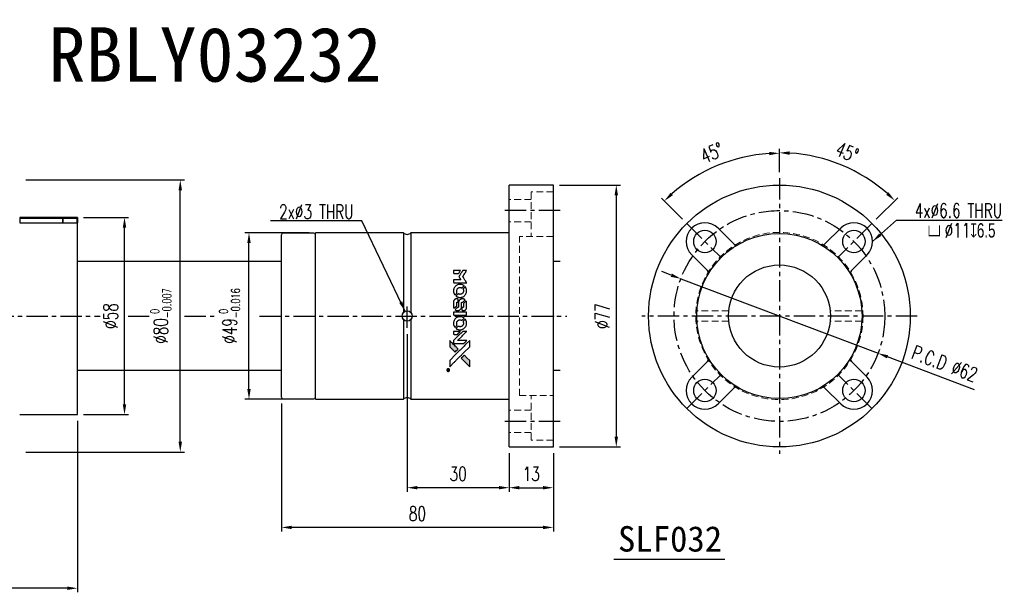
# Model space of a CAD drawing. Header units: millimetres. Extents: x -72 to 466, y -81 to 87.
# Tile 2 of 2: x 176 to 466, y -81 to 87. Entities that reach past the tile are written whole.
import ezdxf
from ezdxf.enums import TextEntityAlignment as Align

# ---------------------------------------------------------------- set-up
doc = ezdxf.new("R2010")
doc.units = ezdxf.units.MM
doc.linetypes.add('CENTER', pattern=[2, 1.25, -0.25, 0.25, -0.25])
doc.linetypes.add('DASHED', pattern=[0.75, 0.5, -0.25])
for name, color, linetype in [('CHA', 7, 'Continuous'), ('CL', 1, 'CENTER'), ('DIM', 4, 'Continuous'), ('HID', 2, 'DASHED'), ('OUT', 3, 'Continuous')]:
    doc.layers.add(name, color=color, linetype=linetype)
doc.styles.add('DIM-7', font='SIMPLEX.shx', dxfattribs={"width": 0.7, "bigfont": 'chineset.shx'})
doc.styles.add('T', font='kaiu.ttf')
doc.dimstyles.new('CNS', dxfattribs={"dimtxt": 3.5, "dimasz": 2.5, "dimexe": 1, "dimexo": 1.5, "dimgap": 0.09, "dimtad": 0, "dimdsep": 46, "dimtxsty": 'DIM-7', "dimcen": 0.09, "dimclrd": 1, "dimclre": 1, "dimclrt": 4, "dimadec": 0, "dimazin": 0, "dimtfac": 1, "dimtix": 1, "dimtmove": 2, "dimatfit": 3, "dimfxl": 1, "dimtvp": 0.971429, "dimtolj": 1, "dimarcsym": 0})

# ---------------------------------------------------------------- blocks, each defined once
blk = doc.blocks.new('*D6')
at = {"layer": 'DEFPOINTS', "color": 0}
for p in [(193, -29), (112, -33), (112, -80.05)]:
    blk.add_point(p, dxfattribs=at)
at = {"layer": 'DIM', "color": 0, "lineweight": -2}
for p, q in [((193, -30.8), (193, -81.25)), ((112, -34.8), (112, -81.25)), ((190, -80.05), (115, -80.05))]:
    blk.add_line(p, q, dxfattribs=at)
at = {"layer": 'DIM', "color": 0}
for points in [[(115, -79.55), (115, -80.55), (112, -80.05)], [(190, -79.55), (190, -80.55), (193, -80.05)]]:
    blk.add_solid(points, dxfattribs=at)
at = {"layer": 'DIM', "color": 0, "insert": (152.5, -75.97), "char_height": 4.2, "attachment_point": 5, "style": 'DIM-7'}
blk.add_mtext('\\A1;81', dxfattribs=at)
blk = doc.blocks.new('*D7')
at = {"layer": 'DEFPOINTS', "color": 0}
for p in [(193, 29), (206.84, 29), (193, -29)]:
    blk.add_point(p, dxfattribs=at)
at = {"layer": 'DIM', "color": 0, "lineweight": -2}
for p, q in [((194.8, 29), (208.04, 29)), ((206.84, -26), (206.84, 26)), ((194.8, -29), (208.04, -29))]:
    blk.add_line(p, q, dxfattribs=at)
at = {"layer": 'DIM', "color": 0}
for points in [[(206.34, 26), (207.34, 26), (206.84, 29)], [(206.34, -26), (207.34, -26), (206.84, -29)]]:
    blk.add_solid(points, dxfattribs=at)
at = {"layer": 'DIM', "color": 0, "insert": (202.76, 0), "char_height": 4.2, "attachment_point": 5, "rotation": 90, "style": 'DIM-7'}
blk.add_mtext('\\A1;%%C58', dxfattribs=at)
blk = doc.blocks.new('*D8')
at = {"layer": 'DEFPOINTS', "color": 0}
for p in [(176, 40), (223.24, 40), (176, -40)]:
    blk.add_point(p, dxfattribs=at)
at = {"layer": 'DIM', "color": 0, "lineweight": -2}
for p, q in [((177.8, 40), (224.44, 40)), ((223.24, -37), (223.24, 37)), ((177.8, -40), (224.44, -40))]:
    blk.add_line(p, q, dxfattribs=at)
at = {"layer": 'DIM', "color": 0}
for points in [[(222.74, 37), (223.74, 37), (223.24, 40)], [(222.74, -37), (223.74, -37), (223.24, -40)]]:
    blk.add_solid(points, dxfattribs=at)
at = {"layer": 'DIM', "color": 0, "insert": (217.53, 0), "char_height": 4.2, "attachment_point": 5, "rotation": 90, "style": 'DIM-7'}
blk.add_mtext('\\A1;%%C80{\\H2.52;\\S 0^ -0.007;}', dxfattribs=at)
blk = doc.blocks.new('*D13')
at = {"layer": 'DEFPOINTS', "color": 0}
for p in [(387.12, 46.23), (399.51, 40.5), (372.29, 27.22), (382.33, 17.18), (399.51, -40.5)]:
    blk.add_point(p, dxfattribs=at)
at = {"layer": 'DIM', "color": 0, "lineweight": -2}
for p, q in [((399.51, 42.3), (399.51, 49.06)), ((371.01, 28.5), (364.82, 34.69))]:
    blk.add_line(p, q, dxfattribs=at)
blk.add_arc((399.51, 0), 47.86, 93.5919, 131.4081, dxfattribs=at)
at = {"layer": 'DIM', "color": 0}
for points in [[(396.49, 48.27), (396.53, 47.27), (399.51, 47.86)], [(368.19, 35.53), (367.51, 36.26), (365.67, 33.84)]]:
    blk.add_solid(points, dxfattribs=at)
at = {"layer": 'DIM', "color": 0, "insert": (379.63, 47.99), "char_height": 4.2, "attachment_point": 5, "rotation": 22.5, "style": 'DIM-7'}
blk.add_mtext('\\A1;45°', dxfattribs=at)
blk = doc.blocks.new('*D14')
at = {"layer": 'DEFPOINTS', "color": 0}
for p in [(423.51, 41.57), (399.51, 40.5), (426.73, 27.22), (416.69, 17.18), (399.51, -40.5)]:
    blk.add_point(p, dxfattribs=at)
at = {"layer": 'DIM', "color": 0, "lineweight": -2}
for p, q in [((399.51, 42.3), (399.51, 49.2)), ((428.01, 28.5), (434.3, 34.79))]:
    blk.add_line(p, q, dxfattribs=at)
blk.add_arc((399.51, 0), 48, 48.5816, 86.4184, dxfattribs=at)
at = {"layer": 'DIM', "color": 0}
for points in [[(402.49, 47.41), (402.52, 48.41), (399.51, 48)], [(431.61, 36.36), (430.92, 35.63), (433.45, 33.94)]]:
    blk.add_solid(points, dxfattribs=at)
at = {"layer": 'DIM', "color": 0, "insert": (419.44, 48.12), "char_height": 4.2, "attachment_point": 5, "rotation": 337.5, "style": 'DIM-7'}
blk.add_mtext('\\A1;45°', dxfattribs=at)
blk = doc.blocks.new('*D15')
at = {"layer": 'DEFPOINTS', "color": 0}
for p in [(370.51, 10.95), (428.51, -10.95)]:
    blk.add_point(p, dxfattribs=at)
at = {"layer": 'DIM', "color": 0, "lineweight": -2}
for p, q in [((367.7, 12.01), (364.89, 13.07)), ((370.51, 10.95), (428.51, -10.95)), ((456.93, -21.67), (431.32, -12.01))]:
    blk.add_line(p, q, dxfattribs=at)
at = {"layer": 'DIM', "color": 0}
for points in [[(367.88, 12.47), (367.52, 11.54), (370.51, 10.95)], [(431.49, -11.54), (431.14, -12.47), (428.51, -10.95)]]:
    blk.add_solid(points, dxfattribs=at)
at = {"layer": 'DIM', "color": 0, "insert": (448.12, -13.99), "char_height": 4.2, "attachment_point": 5, "rotation": 339.321, "style": 'DIM-7'}
blk.add_mtext('\\A1;P.C.D ∅62', dxfattribs=at)
blk = doc.blocks.new('*D16')
at = {"layer": 'DEFPOINTS', "color": 0}
for p in [(320, -38.5), (333, -38.5), (333, -50.49)]:
    blk.add_point(p, dxfattribs=at)
at = {"layer": 'DIM', "color": 0, "lineweight": -2}
for p, q in [((320, -40.3), (320, -51.69)), ((333, -40.3), (333, -51.69)), ((323, -50.49), (330, -50.49))]:
    blk.add_line(p, q, dxfattribs=at)
at = {"layer": 'DIM', "color": 0}
for points in [[(323, -49.99), (323, -50.99), (320, -50.49)], [(330, -49.99), (330, -50.99), (333, -50.49)]]:
    blk.add_solid(points, dxfattribs=at)
at = {"layer": 'DIM', "color": 0, "insert": (326.5, -46.41), "char_height": 4.2, "attachment_point": 5, "style": 'DIM-7'}
blk.add_mtext('\\A1;13', dxfattribs=at)
blk = doc.blocks.new('*D17')
at = {"layer": 'DEFPOINTS', "color": 0}
for p in [(290, -3.5), (320, -38.5), (290, -50.49)]:
    blk.add_point(p, dxfattribs=at)
at = {"layer": 'DIM', "color": 0, "lineweight": -2}
for p, q in [((290, -5.3), (290, -51.69)), ((320, -40.3), (320, -51.69)), ((317, -50.49), (293, -50.49))]:
    blk.add_line(p, q, dxfattribs=at)
at = {"layer": 'DIM', "color": 0}
for points in [[(293, -49.99), (293, -50.99), (290, -50.49)], [(317, -49.99), (317, -50.99), (320, -50.49)]]:
    blk.add_solid(points, dxfattribs=at)
at = {"layer": 'DIM', "color": 0, "insert": (305, -46.41), "char_height": 4.2, "attachment_point": 5, "style": 'DIM-7'}
blk.add_mtext('\\A1;30', dxfattribs=at)
blk = doc.blocks.new('*D18')
at = {"layer": 'DEFPOINTS', "color": 0}
for p in [(253, -23.9), (333, -38.5), (253, -62.17)]:
    blk.add_point(p, dxfattribs=at)
at = {"layer": 'DIM', "color": 0, "lineweight": -2}
for p, q in [((253, -25.7), (253, -63.37)), ((333, -40.3), (333, -63.37)), ((330, -62.17), (256, -62.17))]:
    blk.add_line(p, q, dxfattribs=at)
at = {"layer": 'DIM', "color": 0}
for points in [[(256, -61.67), (256, -62.67), (253, -62.17)], [(330, -61.67), (330, -62.67), (333, -62.17)]]:
    blk.add_solid(points, dxfattribs=at)
at = {"layer": 'DIM', "color": 0, "insert": (293, -58.09), "char_height": 4.2, "attachment_point": 5, "style": 'DIM-7'}
blk.add_mtext('\\A1;80', dxfattribs=at)
blk = doc.blocks.new('*D19')
at = {"layer": 'DEFPOINTS', "color": 0}
for p in [(243.46, 24.5), (263, 24.5), (263, -24.5)]:
    blk.add_point(p, dxfattribs=at)
at = {"layer": 'DIM', "color": 0, "lineweight": -2}
for p, q in [((261.2, 24.5), (242.26, 24.5)), ((243.46, -21.5), (243.46, 21.5)), ((261.2, -24.5), (242.26, -24.5))]:
    blk.add_line(p, q, dxfattribs=at)
at = {"layer": 'DIM', "color": 0}
for points in [[(242.96, 21.5), (243.96, 21.5), (243.46, 24.5)], [(242.96, -21.5), (243.96, -21.5), (243.46, -24.5)]]:
    blk.add_solid(points, dxfattribs=at)
at = {"layer": 'DIM', "color": 0, "insert": (237.74, 0), "char_height": 4.2, "attachment_point": 5, "rotation": 90, "style": 'DIM-7'}
blk.add_mtext('\\A1;%%C49{\\H2.52;\\S 0^ -0.016;}', dxfattribs=at)
blk = doc.blocks.new('*D20')
at = {"layer": 'DEFPOINTS', "color": 0}
for p in [(333, 38.5), (333, -38.5), (351.51, -38.5)]:
    blk.add_point(p, dxfattribs=at)
at = {"layer": 'DIM', "color": 0, "lineweight": -2}
for p, q in [((334.8, 38.5), (352.71, 38.5)), ((351.51, 35.5), (351.51, -35.5)), ((334.8, -38.5), (352.71, -38.5))]:
    blk.add_line(p, q, dxfattribs=at)
at = {"layer": 'DIM', "color": 0}
for points in [[(351.01, 35.5), (352.01, 35.5), (351.51, 38.5)], [(351.01, -35.5), (352.01, -35.5), (351.51, -38.5)]]:
    blk.add_solid(points, dxfattribs=at)
at = {"layer": 'DIM', "color": 0, "insert": (347.43, 0), "char_height": 4.2, "attachment_point": 5, "rotation": 90, "style": 'DIM-7'}
blk.add_mtext('\\A1;%%C77', dxfattribs=at)
blk = doc.blocks.new('A$C4a83a9b0')
at = {"linetype": 'Continuous'}
h = blk.add_hatch(color=256, dxfattribs=at)
h.dxf.hatch_style = 1
h.paths.add_polyline_path([(3147, 747), (3045, 747), (2943, 747), (2856, 658, 0.000288), (2822, 624, 0.000479), (2794, 596, 0.000013), (2768, 570, 0.197177), (2768, 570, 0.197497), (2768, 569, 0.00004), (2783, 554, 0.000834), (2799, 538, 0.000506), (2818, 519), (2869, 468), (3008, 607)])
h.paths.add_polyline_path([(2670, 271), (2620, 321, 0.000476), (2601, 340, 0.000789), (2584, 357, 0.000035), (2569, 371, 0.19758), (2569, 372, 0.198396), (2569, 371, 0.000019), (2549, 351, 0.000582), (2526, 329, 0.000351), (2500, 303, 0.000108), (2389, 191, 0.000692), (2332, 134, 0.000077), (2294, 95, 0.197527), (2293, 94, 0.410182), (2294, 93, 0.000493), (2314, 93, 0.002424), (2343, 93, 0.000529), (2393, 93), (2493, 93), (2581, 182)])
for points in [[(0, 584), (0, 519), (18, 508, -0.000297), (29, 501, -0.000037), (52, 487, -0.000043), (80, 470, -0.000036), (111, 451, 0.000044), (140, 433, 0.000063), (166, 417, 0.000035), (188, 404, 0.0009), (194, 400), (203, 395), (214, 402, 0.001175), (221, 406, 0.000208), (233, 413, 0.000225), (247, 422, 0.000203), (262, 432, -0.000711), (276, 440, -0.001119), (288, 448, -0.000263), (299, 455, -0.04589), (300, 455, -0.519312), (301, 454, -0.001914), (302, 437, -0.003124), (302, 408, -0.000285), (302, 337), (302, 219), (343, 219, 0.001727), (373, 219, 0.025279), (383, 219, 0.073886), (390, 221, 0.07426), (395, 224, 0.03264), (396, 225, 0.01784), (398, 227, 0.017712), (399, 229, 0.026854), (400, 231), (403, 235), (403, 442), (403, 649), (401, 647, -0.004595), (399, 646, -0.00016), (393, 642, -0.000298), (385, 638, -0.000208), (377, 633, 0.000986), (352, 617, 0.00025), (312, 592, 0.000268), (270, 566, 0.000436), (234, 543, -0.002932), (222, 535, -0.004718), (212, 529, -0.001113), (203, 524, -0.227179), (202, 524, -0.045982), (201, 524, -0.000145), (188, 532, -0.000825), (175, 540, -0.000517), (159, 550, 0.000056), (104, 584, 0.000289), (74, 603, 0.000481), (51, 617, 0.000418), (28, 631), (0, 648)], [(646, 646, 0.024131), (627, 644, 0.022344), (609, 639, 0.021883), (590, 633, 0.020884), (572, 625, 0.010669), (562, 619, 0.010389), (552, 613, 0.010913), (543, 608, 0.022227), (536, 603), (534, 601), (566, 569, 0.002452), (579, 556, 0.003628), (590, 546, 0.001662), (600, 536, 0.070159), (602, 535, 0.047671), (604, 534, 0.018624), (607, 534, 0.017921), (610, 533, 0.018804), (613, 533, 0.018255), (617, 533, 0.041312), (620, 533, 0.037164), (623, 534, 0.012342), (627, 536, -0.015101), (638, 540, -0.035998), (646, 542, -0.033244), (655, 543, -0.011249), (669, 543, -0.004059), (679, 543, -0.019693), (685, 543, -0.027943), (690, 542, -0.014411), (696, 540, -0.033089), (711, 535, -0.033887), (724, 528, -0.034021), (737, 520, -0.033942), (748, 510, -0.02816), (758, 498, -0.035032), (766, 486, -0.035269), (772, 473, -0.029196), (777, 459, -0.037862), (780, 442, -0.043657), (780, 426, -0.043064), (778, 410, -0.035184), (772, 393, 0.033699), (770, 386, 0.052815), (769, 378, 0.059167), (769, 372, 0.058972), (771, 366, 0.059208), (774, 361, 0.021125), (780, 355, 0.008691), (790, 345, 0.000851), (814, 321, 0.001873), (826, 309, 0.013884), (832, 303, 0.022355), (836, 300, 0.341453), (837, 301, 0.073011), (841, 304, 0.004587), (848, 315, 0.00748), (855, 327, 0.016837), (860, 336, 0.028606), (870, 359, 0.031352), (877, 381, 0.031004), (881, 405, 0.0268), (882, 430, 0.026698), (881, 457, 0.03002), (877, 482, 0.030357), (869, 506, 0.028554), (859, 530, 0.062944), (830, 574, 0.062206), (790, 610, 0.062448), (743, 634, 0.064355), (692, 646, 0.017377), (682, 647, 0.008369), (669, 647, 0.008367), (656, 647, 0.01757)], [(1047, 647, 0.018538), (1040, 646, 0.010695), (1032, 645, 0.01068), (1025, 643, 0.017678), (1018, 641, 0.013849), (1011, 638, 0.011814), (1004, 635, 0.004513), (997, 632, 0.290035), (996, 631, 0.196418), (996, 630, 0.000124), (1009, 618, 0.001477), (1022, 604, 0.000898), (1039, 587), (1082, 545), (1135, 544, -0.001471), (1175, 544, -0.028714), (1188, 543, -0.097073), (1195, 541, -0.084199), (1201, 536, -0.042698), (1204, 532, -0.053912), (1206, 528, -0.051004), (1207, 524, -0.032967), (1207, 518, 0.00807), (1207, 516, 0.003023), (1207, 512, 0.002994), (1207, 508, 0.003629), (1208, 504), (1208, 495), (1249, 495, 0.001618), (1269, 495, 0.005206), (1282, 495, 0.00535), (1291, 495, 0.060675), (1294, 496, 0.048484), (1296, 497, 0.02389), (1299, 498, 0.022812), (1301, 500, 0.02462), (1303, 502, 0.061781), (1307, 507, 0.080179), (1310, 512, 0.048561), (1311, 520, 0.010021), (1311, 534, 0.016602), (1310, 554, 0.031409), (1308, 569, 0.036474), (1305, 582, 0.03439), (1299, 595, 0.065928), (1285, 615, 0.069066), (1266, 631, 0.065697), (1243, 641, 0.051559), (1216, 646, 0.020904), (1202, 647, 0.000451), (1131, 647, 0.000419), (1060, 647, 0.022759)], [(1360, 433), (1361, 219), (1403, 219), (1445, 219), (1450, 222, 0.071429), (1454, 225, 0.054799), (1457, 229, 0.053585), (1460, 234, 0.060698), (1461, 239, 0.033975), (1462, 248, 0.000112), (1462, 357, 0.000726), (1462, 464, 0.001084), (1461, 557), (1461, 648), (1410, 648), (1360, 648)], [(1702, 646, 0.023681), (1684, 644, 0.022402), (1666, 639, 0.021929), (1649, 633, 0.020503), (1631, 625, 0.013745), (1621, 620, 0.009767), (1610, 614, 0.009658), (1601, 607, 0.027804), (1594, 602), (1592, 600), (1623, 569, 0.002053), (1638, 554, 0.006738), (1649, 544, 0.007826), (1656, 538, 0.063909), (1659, 535, 0.061532), (1665, 533, 0.068674), (1671, 533, 0.052072), (1678, 534, 0.019648), (1687, 537, -0.018366), (1698, 540, -0.0288), (1708, 542, -0.029061), (1718, 543, -0.019155), (1730, 543, -0.053809), (1755, 540, -0.058833), (1778, 531, -0.058566), (1799, 516, -0.052525), (1816, 498, -0.044733), (1826, 481, -0.040573), (1833, 463, -0.041123), (1837, 445, -0.04951), (1838, 427, -0.017369), (1837, 418, -0.024255), (1835, 411, -0.023787), (1833, 403, -0.015798), (1830, 395, 0.010631), (1828, 390, 0.033653), (1827, 386, 0.037806), (1827, 383, 0.016307), (1827, 378, 0.068179), (1828, 369, 0.095747), (1831, 362, 0.033418), (1840, 352, 0.002133), (1867, 325, 0.001452), (1883, 310, 0.012393), (1890, 304, 0.020479), (1894, 301, 0.344362), (1896, 301, 0.074287), (1899, 304, 0.005454), (1906, 316, 0.008391), (1914, 328, 0.017097), (1919, 338, 0.027375), (1928, 358, 0.02835), (1934, 379, 0.027723), (1938, 401, 0.023913), (1940, 425, 0.027047), (1939, 453, 0.031685), (1935, 479, 0.032425), (1928, 504, 0.031013), (1918, 528, 0.037914), (1901, 557, 0.040153), (1880, 583, 0.039834), (1855, 604, 0.036173), (1826, 623, 0.040752), (1798, 635, 0.035885), (1766, 644, 0.035491), (1734, 647, 0.037615)], [(1990, 585), (1990, 520), (2141, 369), (2292, 219), (2334, 219, 0.0008), (2360, 219, 0.010795), (2370, 219, 0.030495), (2376, 220, 0.080372), (2380, 221, 0.03816), (2383, 224, 0.041799), (2386, 226, 0.042486), (2389, 229, 0.042078), (2391, 233, 0.099276), (2392, 238, 0.003302), (2392, 259, 0.002586), (2392, 296, 0.000204), (2392, 393), (2392, 549), (2342, 599), (2292, 649), (2291, 499), (2291, 349), (2143, 498, 0.000253), (2086, 554, 0.000412), (2038, 603, 0.000041), (1995, 646, 0.041338), (1993, 648), (1990, 650)], [(2413, 624, -0.000056), (2473, 563, -0.000021), (2559, 478, -0.000021), (2652, 385, -0.000025), (2739, 297), (2943, 93), (3044, 93), (3145, 93), (3009, 230, 0.000274), (2943, 296, 0.000123), (2857, 383, 0.000121), (2766, 475, 0.000165), (2683, 557), (2494, 747), (2392, 747), (2291, 747)], [(2856, 658, 0.000288), (2822, 624, 0.000479), (2794, 596, 0.000013), (2768, 570, 0.197177), (2768, 570, 0.197497), (2768, 569, 0.00004), (2783, 554, 0.000836), (2799, 538, 0.000505), (2818, 519), (2869, 468), (3008, 607), (3147, 747), (3045, 747), (2943, 747)], [(0, 333), (0, 219), (42, 219, 0.000842), (68, 219, 0.010591), (78, 219, 0.028995), (84, 219, 0.069543), (87, 221, 0.051063), (91, 223, 0.039932), (95, 226, 0.039414), (98, 230, 0.045845), (100, 233, 0.094811), (101, 237, 0.007124), (101, 249, 0.004713), (101, 268, 0.000534), (101, 311), (101, 385), (91, 391, 0.000828), (60, 410, 0.000879), (31, 428, 0.000048), (1, 446, 0.137596), (0, 447, 0.413028), (0, 446, 0.000016), (0, 413, 0.000623), (0, 376, 0.000374)], [(494, 559, 0.064158), (468, 510, 0.06356), (455, 455, 0.064004), (456, 399, 0.066747), (471, 345, 0.04321), (489, 312, 0.044737), (513, 283, 0.044901), (541, 258, 0.044184), (573, 239, 0.026293), (598, 229, 0.033344), (621, 222, 0.033227), (646, 219, 0.025815), (673, 218, 0.023119), (698, 220, 0.031044), (721, 224, 0.031337), (743, 231, 0.024258), (766, 241, 0.015622), (774, 245, 0.008495), (784, 251, 0.008415), (793, 257, 0.020814), (799, 262), (802, 264), (772, 295, 0.002843), (748, 318, 0.033917), (739, 327, 0.087906), (732, 330, 0.073302), (723, 332, 0.022047), (719, 331, 0.026465), (715, 331, 0.022233), (711, 330, 0.009985), (706, 328, -0.039011), (686, 323, -0.044398), (666, 322, -0.045096), (647, 324, -0.04265), (628, 329, -0.071154), (601, 344, -0.068827), (579, 365, -0.068713), (564, 392, -0.070507), (557, 422, -0.028605), (557, 435, -0.031418), (558, 447, -0.031044), (560, 460, -0.02668), (564, 472, 0.038913), (567, 479, 0.043732), (568, 487, 0.047754), (567, 494, 0.075756), (566, 499, 0.07294), (564, 502, 0.003456), (556, 510, 0.005023), (546, 521, 0.002422), (532, 535, 0.000819), (520, 547, 0.001349), (510, 557, 0.0001), (500, 566, 0.205335), (500, 567, 0.219821), (500, 566, 0.002494), (498, 564, 0.007089), (496, 562, 0.004494)], [(947, 370, 0.065483), (942, 367, 0.053271), (938, 363, 0.052018), (934, 359, 0.0556), (931, 353, 0.036839), (930, 350, 0.026922), (930, 346, 0.016905), (930, 340, 0.004317), (930, 332, 0.016369), (930, 313, 0.029936), (932, 298, 0.03418), (936, 285, 0.031327), (941, 272, 0.046935), (951, 256, 0.054053), (963, 243, 0.053701), (977, 233, 0.045364), (995, 225, 0.032479), (1010, 221, 0.03386), (1025, 219, 0.013578), (1050, 219, 0.001155), (1113, 219, 0.000413), (1166, 219, 0.005008), (1187, 219, 0.013199), (1199, 220, 0.033956), (1207, 221, 0.013909), (1216, 223, 0.010864), (1225, 226, 0.010938), (1234, 229, 0.028702), (1239, 232), (1244, 234), (1201, 278), (1158, 322), (1107, 322, -0.001504), (1085, 322, -0.00328), (1069, 322, -0.001901), (1056, 322, -0.061333), (1053, 323, -0.063621), (1048, 324, -0.048633), (1044, 327, -0.046769), (1040, 331, -0.047961), (1038, 336, -0.02678), (1036, 340, -0.050957), (1035, 343, -0.029398), (1035, 347, -0.00401), (1034, 357), (1034, 372), (993, 372, 0.001061), (969, 371, 0.009147), (958, 371, 0.020721), (952, 371, 0.051619)], [(953, 591, 0.023289), (946, 581, 0.026845), (941, 571, 0.026047), (937, 560, 0.019751), (933, 547, 0.013249), (932, 540, 0.025169), (931, 534, 0.016532), (931, 527, 0.002937), (931, 514, 0.003317), (931, 501, 0.011808), (931, 494, 0.01777), (931, 488, 0.021476), (932, 483, 0.04325), (939, 460, 0.045753), (950, 439, 0.04649), (965, 421, 0.047672), (982, 406, 0.025315), (989, 401, 0.015208), (998, 396, 0.01512), (1008, 392, 0.022488), (1017, 389, 0.027857), (1030, 385, 0.034138), (1043, 383, 0.014286), (1063, 383, 0.00124), (1113, 383, -0.00103), (1144, 382, -0.002552), (1166, 382, -0.001594), (1184, 382, -0.047676), (1188, 381, -0.085307), (1195, 378, -0.097789), (1201, 373, -0.085947), (1205, 366, -0.051339), (1207, 356, 0.014634), (1207, 352, 0.015028), (1208, 349, 0.014927), (1208, 346, 0.059415), (1209, 345, 0.070595), (1212, 341, 0.00028), (1247, 305, 0.000111), (1283, 268, 0.200239), (1285, 268, 0.268906), (1286, 268, 0.001866), (1291, 277, 0.007532), (1296, 286, 0.017818), (1299, 292, 0.013256), (1302, 299, 0.011636), (1304, 307, 0.011528), (1307, 315, 0.012303), (1309, 323, 0.0423), (1310, 335, 0.013657), (1311, 353, 0.013857), (1310, 371, 0.037428), (1308, 384, 0.014927), (1306, 393, 0.0122), (1303, 402, 0.012518), (1300, 410, 0.023062), (1297, 417, 0.065961), (1281, 441, 0.06055), (1258, 461, 0.059676), (1231, 475, 0.060497), (1202, 483, 0.025683), (1196, 483, 0.001528), (1177, 483, 0.002124), (1153, 483, 0.001173), (1123, 484, -0.000809), (1072, 484, -0.017164), (1057, 484, -0.063931), (1048, 486, -0.108429), (1043, 489, -0.052941), (1039, 493, -0.063675), (1037, 498, -0.050562), (1036, 503, -0.020337), (1035, 511, 0.009897), (1035, 515, 0.016482), (1034, 519, 0.019019), (1033, 522, 0.06043), (1033, 524, 0.076267), (1029, 529, 0.00054), (996, 562, 0.000307), (961, 596, 0.142594), (959, 597, 0.232419), (958, 597, 0.022995), (956, 596, 0.024627), (955, 594, 0.015407)], [(1552, 559, 0.018008), (1546, 550, 0.009842), (1539, 538, 0.009807), (1532, 526, 0.015716), (1527, 515, 0.048467), (1515, 477, 0.045841), (1511, 436, 0.046006), (1513, 395, 0.049638), (1524, 357, 0.064819), (1550, 307, 0.06695), (1588, 266, 0.066691), (1636, 236, 0.063505), (1691, 220, 0.03135), (1705, 218, 0.010439), (1725, 218, 0.010391), (1746, 218, 0.032408), (1759, 220, 0.015696), (1776, 223, 0.018095), (1791, 227, 0.018551), (1805, 233, 0.018352), (1820, 239, 0.015568), (1829, 244, 0.009832), (1839, 250, 0.009795), (1849, 257, 0.023727), (1856, 262), (1859, 264), (1828, 295, 0.001528), (1811, 313, 0.010022), (1802, 322, 0.019586), (1796, 326, 0.061865), (1792, 329, 0.055054), (1785, 331, 0.061607), (1778, 332, 0.048725), (1771, 331, 0.020221), (1761, 328, -0.017722), (1750, 325, -0.02685), (1740, 323, -0.02759), (1730, 322, -0.020233), (1719, 322, -0.04793), (1699, 325, -0.048386), (1679, 332, -0.047866), (1661, 342, -0.044964), (1645, 356, -0.04333), (1631, 373, -0.050921), (1622, 391, -0.051473), (1616, 411, -0.0459), (1614, 432, -0.019014), (1614, 442, -0.024114), (1616, 451, -0.025081), (1618, 460, -0.023892), (1620, 469, 0.008624), (1623, 475, 0.026486), (1624, 480, 0.035074), (1625, 484, 0.02756), (1625, 489, 0.087163), (1624, 496, 0.073291), (1620, 503, 0.028074), (1611, 512, 0.002594), (1589, 535), (1557, 567)], [(1990, 332), (1990, 218), (2032, 219), (2075, 219), (2080, 222, 0.03146), (2082, 224, 0.026444), (2084, 226, 0.026444), (2086, 228, 0.031457), (2087, 230), (2091, 235), (2091, 291), (2091, 347), (2041, 396, 0.000745), (2022, 415, 0.001228), (2006, 431, 0.000087), (1991, 445, 0.195134), (1991, 446, 0.412117), (1990, 445, 0.000048), (1990, 412, 0.00109), (1990, 376, 0.000653)], [(2500, 303, 0.000108), (2389, 191, 0.000692), (2332, 134, 0.000077), (2294, 95, 0.197527), (2293, 94, 0.410182), (2294, 93, 0.000493), (2314, 93, 0.002424), (2343, 93, 0.000529), (2393, 93), (2493, 93), (2581, 182), (2670, 271), (2620, 321, 0.000476), (2601, 340, 0.000789), (2584, 357, 0.000035), (2569, 371, 0.19758), (2569, 372, 0.198396), (2569, 371, 0.000019), (2549, 351, 0.000582), (2526, 329, 0.000351)], [(3243, 89, 0.082374), (3230, 83, 0.083404), (3220, 73, 0.082663), (3213, 60, 0.07897), (3211, 46, 0.084941), (3214, 30, 0.08953), (3222, 16, 0.090743), (3234, 6, 0.090193), (3249, 1, 0.10067), (3266, 1, 0.099454), (3281, 9, 0.097736), (3293, 22, 0.09365), (3299, 38, 0.07584), (3299, 51, 0.068415), (3296, 64, 0.068328), (3289, 75, 0.075277), (3279, 83, 0.059367), (3271, 88, 0.048986), (3262, 90, 0.048519), (3252, 90, 0.055347)], [(3237, 45), (3237, 20), (3240, 20), (3243, 20), (3243, 30), (3244, 41), (3250, 41), (3256, 42), (3260, 35, -0.003356), (3262, 32, -0.002757), (3264, 29, -0.002784), (3266, 26, -0.007382), (3267, 24, 0.019487), (3269, 21, 0.098302), (3270, 20, 0.116932), (3271, 20, 0.032798), (3273, 20), (3277, 20), (3274, 24, 0.005748), (3273, 27, 0.002522), (3271, 30, 0.002495), (3269, 33, 0.00334), (3267, 36), (3263, 42), (3267, 44, 0.066516), (3270, 46, 0.085926), (3272, 49, 0.082934), (3274, 53, 0.05747), (3274, 57, 0.023576), (3273, 60, 0.043538), (3273, 62, 0.050891), (3272, 64, 0.049897), (3271, 65, 0.067884), (3268, 68, 0.077412), (3264, 70, 0.049266), (3258, 70, 0.012208), (3250, 71), (3237, 71)], [(3264, 62, -0.120545), (3266, 60, -0.09136), (3267, 57, -0.087576), (3267, 53, -0.098026), (3265, 50, -0.079907), (3264, 49, -0.087697), (3262, 48, -0.041371), (3259, 48, -0.005557), (3253, 48), (3243, 47), (3243, 56), (3243, 65), (3252, 65, -0.007471), (3258, 64, -0.035301), (3261, 64, -0.060486), (3263, 64, -0.063546)]]:
    blk.add_lwpolyline(points, format="xyb", close=True)
blk = doc.blocks.new('A$C9323e3cd')
at = {"xscale": 0.006, "yscale": 0.006, "zscale": 0.006, "rotation": 90}
blk.add_blockref('A$C4a83a9b0', (4.48, 0), dxfattribs=at)

msp = doc.modelspace()

# ---------------------------------------------------------------- linework, layer by layer
at = {"layer": 'CL', "color": 7, "ltscale": 5}
for p, q in [((399.509, 40.5), (399.509, -40.5)), ((335.002, 31), (318.002, 31)), ((108.002, 0), (199.714, 0)), ((207.896, 0), (214.068, 0)), ((224.495, 0), (233.278, 0)), ((246.558, 0), (337.002, 0)), ((440.009, 0), (359.009, 0)), ((335.002, -31), (318.002, -31))]:
    msp.add_line(p, q, dxfattribs=at)
at = {"layer": 'CL', "color": 7, "lineweight": 30, "ltscale": 5}
for p, q in [((372.285, 27.224), (382.326, 17.183)), ((426.732, 27.224), (416.692, 17.183)), ((290.002, -3.5), (290.002, 3.5)), ((372.285, -27.224), (382.326, -17.183)), ((426.732, -27.224), (416.692, -17.183))]:
    msp.add_line(p, q, dxfattribs=at)
msp.add_circle((399.509, 0), 31, dxfattribs=at)
at = {"layer": 'DIM', "color": 7}
msp.add_line((350.827, -71.493), (383.443, -71.493), dxfattribs=at)
at = {"layer": 'HID', "color": 7, "lineweight": 15, "ltscale": 4}
for p, q in [((326.502, 36.5), (326.502, 23.4)), ((333.002, 36.5), (326.502, 36.5)), ((326.502, 34.3), (320.002, 34.3)), ((326.502, 27.7), (320.002, 27.7)), ((333.002, 23.4), (323.002, 23.4)), ((323.002, -23.4), (323.002, 23.4)), ((384.584, 1.5), (375.255, 1.5)), ((423.763, 1.5), (414.434, 1.5)), ((384.584, -1.5), (375.255, -1.5)), ((423.763, -1.5), (414.434, -1.5)), ((323.002, -23.4), (333.002, -23.4)), ((326.502, -36.5), (326.502, -23.4)), ((326.502, -27.7), (320.002, -27.7)), ((326.502, -34.3), (320.002, -34.3)), ((333.002, -36.5), (326.502, -36.5))]:
    msp.add_line(p, q, dxfattribs=at)
msp.add_circle((399.509, 0), 24.6, dxfattribs=at)
at = {"layer": 'OUT', "color": 7}
for p, q in [((320.002, -38.5), (320.002, 38.5)), ((333.002, 38.5), (320.002, 38.5)), ((333.002, -38.5), (333.002, 38.5)), ((193.002, 29), (176.002, 29)), ((193.002, 28.971), (176.052, 28.971)), ((176.052, 28.971), (176.052, 27.399)), ((193.002, 29), (193.002, 28.971)), ((193.002, 28.971), (193.002, 27.399)), ((176.052, 28.73), (188.652, 28.73)), ((176.052, 27.399), (193.002, 27.399)), ((188.652, 27.399), (188.652, 28.73)), ((188.652, 28.73), (192.852, 28.73)), ((188.652, 28.73), (188.652, 27.399)), ((192.852, 28.73), (192.852, 27.399)), ((193.002, -29), (193.002, 27.399)), ((288.884, 24.5), (263.002, 24.5)), ((263.002, -24), (263.002, 24)), ((288.884, 24.5), (288.884, 1)), ((291.12, 24.5), (291.12, 1)), ((320.002, 24.5), (291.12, 24.5)), ((386.109, 21.178), (381.478, 25.809)), ((412.909, 21.178), (417.54, 25.809)), ((378.33, 13.4), (373.699, 18.031)), ((420.687, 13.4), (425.318, 18.031)), ((253.002, 16), (193.002, 16)), ((335.002, 16), (333.002, 16)), ((288.884, -1), (288.884, -24.5)), ((291.12, -1), (291.12, -24.5)), ((373.699, -18.031), (378.33, -13.4)), ((425.318, -18.031), (420.687, -13.4)), ((253.002, -16), (193.002, -16)), ((335.002, -16), (333.002, -16)), ((381.478, -25.809), (386.109, -21.178)), ((417.54, -25.809), (412.909, -21.178)), ((263.002, -24.5), (288.884, -24.5)), ((291.12, -24.5), (320.002, -24.5)), ((176.002, -29), (193.002, -29)), ((320.002, -38.5), (333.002, -38.5))]:
    msp.add_line(p, q, dxfattribs=at)
at = {"layer": 'OUT', "color": 7, "linetype": 'Continuous'}
for p, q in [((253.002, 0), (253.002, 23.9)), ((262.502, 24.4), (253.502, 24.4)), ((263.002, 0), (263.002, 24.5)), ((253.002, -23.9), (253.002, 0)), ((263.002, -24.5), (263.002, 0)), ((253.502, -24.4), (262.502, -24.4))]:
    msp.add_line(p, q, dxfattribs=at)
at = {"layer": 'OUT', "color": 7}
for centre, radius in [((399.509, 0), 38.5), ((377.589, 21.92), 3.3), ((399.509, 0), 24.3), ((421.429, 21.92), 3.3), ((399.509, 0), 15), ((290.002, 0), 1.5), ((377.589, -21.92), 3.3), ((421.429, -21.92), 3.3)]:
    msp.add_circle(centre, radius, dxfattribs=at)
for centre, radius, start, end in [((377.589, 21.92), 5.5, 45, 225), ((421.429, 21.92), 5.5, 315, 135), ((290.002, 25.5), 1.5, 221.81031, 318.18969), ((386.816, 21.885), 1, 225, 300.11279), ((412.202, 21.885), 1, 239.88721, 315), ((377.623, 12.693), 1, 329.88721, 45), ((421.394, 12.693), 1, 135, 210.11279), ((377.623, -12.693), 1, 315, 30.11279), ((421.394, -12.693), 1, 149.88721, 225), ((377.589, -21.92), 5.5, 135, 315), ((421.429, -21.92), 5.5, 225, 45), ((386.816, -21.885), 1, 59.88721, 135), ((412.202, -21.885), 1, 45, 120.11279), ((290.002, -25.5), 1.5, 41.81031, 138.18969)]:
    msp.add_arc(centre, radius, start, end, dxfattribs=at)
at = {"layer": 'OUT', "color": 7, "linetype": 'Continuous'}
for centre, start, end in [((253.502, 23.9), 90, 180), ((262.502, 23.9), 0, 90), ((253.502, -23.9), 180, 270), ((262.502, -23.9), 270, 0)]:
    msp.add_arc(centre, 0.5, start, end, dxfattribs=at)
at = {"layer": 'OUT', "color": 7}
msp.add_point((333.002, 0), dxfattribs=at)

# ---------------------------------------------------------------- block references
at = {"layer": 'CHA', "color": 7, "xscale": 1.5, "yscale": 1.5, "zscale": 1.5, "rotation": 180}
msp.add_blockref('A$C9323e3cd', (308.381, 13.395), dxfattribs=at)

# ---------------------------------------------------------------- texts
at = {"layer": 'CHA', "color": 7, "style": 'T'}
for s, height, p in [('RBLY03232', 16, (233.475, 76.773)), ('SLF032', 7.5, (367.337, -65.533))]:
    msp.add_text(s, height=height, dxfattribs=at).set_placement(p, align=Align.MIDDLE)
at = {"layer": 'DIM', "color": 7, "char_height": 4.2, "attachment_point": 9, "style": 'DIM-7'}
for s, insert in [('2x%%C3 {\\A1;THRU}', (274.236, 28.54)), ('4x%%C6.6 {\\A1;THRU}', (465.025, 28.916)), ('{\\Fgdt|c136;v }%%C11{\\Fgdt|c136;x6.5}', (463.069, 23.018))]:
    msp.add_mtext(s, dxfattribs=dict(at, insert=insert))

# ---------------------------------------------------------------- dimensions: what is measured, and where the dimension line sits
at = {"layer": 'DIM', "color": 7}
for base, line1, picture, middle in [((387.121, 46.231), ((372.285, 27.224), (382.326, 17.183)), '*D13', (379.632, 47.988)), ((423.509, 41.569), ((426.732, 27.224), (416.692, 17.183)), '*D14', (419.439, 48.116))]:
    dim = msp.add_angular_dim_2l(base=base, line1=line1, line2=((399.509, 40.5), (399.509, -40.5)), dimstyle='CNS', override={"dimscale": 1.2, "dimclrd": 0, "dimclre": 0, "dimclrt": 0, "dimtmove": 0}, dxfattribs=at)
    dim.commit()
    dim.dimension.update_dxf_attribs({"geometry": picture, "text_midpoint": middle})
for base, p1, p2, override, picture, middle in [((223.238, 40), (176.002, -40), (176.002, 40), {"dimscale": 1.2, "dimclrd": 0, "dimclre": 0, "dimclrt": 0, "dimtol": 1, "dimtm": 0.007, "dimtfac": 0.6, "dimtdec": 3}, '*D8', (217.526, 0)), ((351.509, -38.5), (333.002, 38.5), (333.002, -38.5), {"dimscale": 1.2, "dimclrd": 0, "dimclre": 0, "dimclrt": 0}, '*D20', (347.429, 0)), ((206.843, 29), (193.002, -29), (193.002, 29), {"dimscale": 1.2, "dimclrd": 0, "dimclre": 0, "dimclrt": 0}, '*D7', (202.763, 0)), ((243.456, 24.5), (263.002, -24.5), (263.002, 24.5), {"dimscale": 1.2, "dimclrd": 0, "dimclre": 0, "dimclrt": 0, "dimtol": 1, "dimtm": 0.016, "dimtfac": 0.6, "dimtdec": 3}, '*D19', (237.744, 0))]:
    dim = msp.add_linear_dim(base=base, p1=p1, p2=p2, angle=90, text='%%C<>', dimstyle='CNS', override=override, dxfattribs=at)
    dim.commit()
    dim.dimension.update_dxf_attribs({"geometry": picture, "text_midpoint": middle})
dim = msp.add_diameter_dim_2p(p1=(370.506, 10.947), p2=(428.512, -10.947), text='P.C.D <>', dimstyle='CNS', override={"dimscale": 1.2, "dimclrd": 0, "dimclre": 0, "dimclrt": 0, "dimtmove": 0}, dxfattribs=at)
dim.commit()
dim.dimension.update_dxf_attribs({"geometry": '*D15', "text_midpoint": (446.675, -17.803), "dimtype": 163})
for base, p1, p2, picture, middle in [((290.002, -50.492), (320.002, -38.5), (290.002, -3.5), '*D17', (305.002, -46.412)), ((253.002, -62.173), (333.002, -38.5), (253.002, -23.9), '*D18', (293.002, -58.093)), ((112.002, -80.046), (193.002, -29), (112.002, -33), '*D6', (152.502, -75.966)), ((333.002, -50.492), (320.002, -38.5), (333.002, -38.5), '*D16', (326.502, -46.412))]:
    dim = msp.add_linear_dim(base=base, p1=p1, p2=p2, dimstyle='CNS', override={"dimscale": 1.2, "dimclrd": 0, "dimclre": 0, "dimclrt": 0}, dxfattribs=at)
    dim.commit()
    dim.dimension.update_dxf_attribs({"geometry": picture, "text_midpoint": middle})

# ---------------------------------------------------------------- leaders
at = {"layer": 'DIM', "color": 7, "annotation_type": 0, "has_hookline": 1}
for points, override, hookline_direction, text_width in [([(289.392, 1.37), (276.664, 27.943), (273.664, 27.943)], {"dimscale": 1.2, "dimgap": 0.09, "dimtad": 1, "dimclrd": 7, "dimclre": 4, "dimtmove": 1}, 1, 23.8), ([(426.929, 21.92), (433.917, 28.155), (436.917, 28.155)], {"dimscale": 1.2, "dimtad": 1, "dimclrd": 7, "dimclre": 4}, 0, 28)]:
    msp.add_leader(points, dimstyle='CNS', override=override, dxfattribs=dict(at, hookline_direction=hookline_direction, text_width=text_width))

doc.saveas('drawing.dxf')
